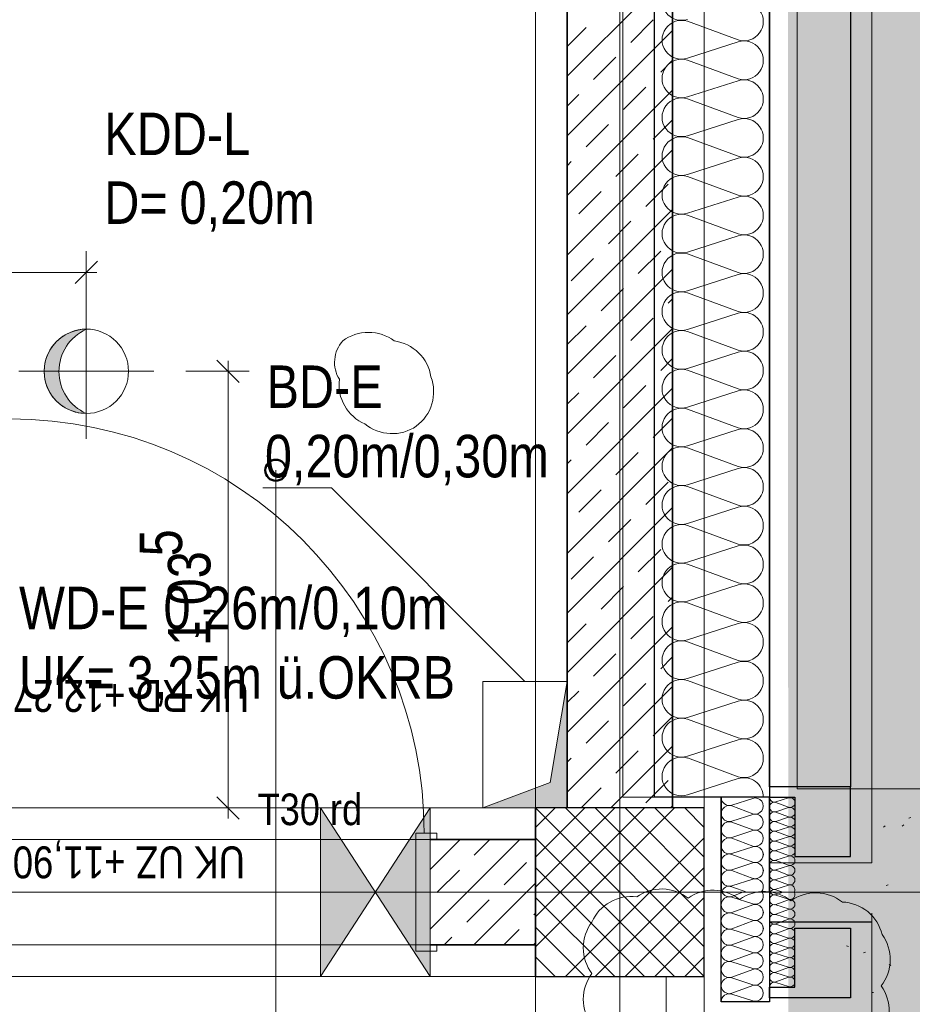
# Model space of a CAD drawing. Extents: x -420 to 300, y 62 to 1112.
# Tile 242 of 256: x -27 to 16, y 829 to 876. Entities that reach past the tile are written whole.
import ezdxf
from ezdxf.lldxf.tags import DXFTag

# ---------------------------------------------------------------- set-up
doc = ezdxf.new("R2010")
doc.units = 0
doc.layers.get('0').update_dxf_attribs({"lineweight": 13})
for name, color, linetype, lineweight, true_color in [('30 -33 Aussenwände- 3 Aussenstützen', 7, 'Continuous', 50, 0x0000dd), ('30 -33 Aussenwände- 7 Fassade_ Elemente', 7, 'Continuous', 9, 0x00aacc), ('30 -34 Innenwände- 1 tragend', 7, 'Continuous', 13, 0xdd0806), ('30 -34 Innenwände- 11 Durchbruch', 4, 'Continuous', 9, 0x00ffff), ('30 -34 Innenwände- 4 Türen_Fenster', 9, 'Continuous', 15, 0x808080), ('30 -35 Decken- 1 Konstruktion-Träger- Stahlbeton', 7, 'Continuous', 13, 0x33aa00), ('30 -35 Decken- 11 Bodendurchbruch', 7, 'Continuous', 15, 0x599559), ('30 -35 Decken- 11 Durchbruch', 5, 'Continuous', 15, 0x0000ff), ('60- 61 allgemeine Ausstattung- 4 Terrassen', 9, 'Continuous', 9, 0x808080), ('70 -75 Raumstempel-2 Verweislinie', 3, 'Continuous', 9, 0x00ff00), ('70 -76 Bemaßung- 2 Allgemein', 9, 'Continuous', 5, 0x808080), ('70 -77 Revision- 2 Wolken', 7, 'Continuous', 18, 0x944cff), ('iwb_Layout BA_Markierung', 7, 'Continuous', 9, 0xbadcdc)]:
    doc.layers.add(name, color=color, linetype=linetype, lineweight=lineweight, true_color=true_color)
doc.layers.add('70 -71 Achsen- 1 Gebäudeachsen', color=7, linetype='STRICHPUNKT2-A06CPUWML0', lineweight=18)
doc.layers.add('Keine-A06CPUWIL0', color=7, linetype='Continuous', lineweight=9)
doc.styles.get("Standard").update_dxf_attribs({"font": 'ARIALN.TTF'})
tags = doc.linetypes.add('fein_strichliert-A06CPUWLL0', pattern=[4, 1, -2, 1]).pattern_tags.tags
tags[8:9] = [DXFTag(74, 4), DXFTag(75, 0), DXFTag(340, '0'), DXFTag(46, 0.0), DXFTag(50, 0.0), DXFTag(44, 0.0), DXFTag(45, 0.0)]
tags[6:7] = [DXFTag(74, 4), DXFTag(75, 0), DXFTag(340, '0'), DXFTag(46, 0.0), DXFTag(50, 0.0), DXFTag(44, 0.0), DXFTag(45, 0.0)]
tags[4:5] = [DXFTag(74, 4), DXFTag(75, 0), DXFTag(340, '0'), DXFTag(46, 0.0), DXFTag(50, 0.0), DXFTag(44, 0.0), DXFTag(45, 0.0)]
tags = doc.linetypes.add('grob-A06CPUWHL0', pattern=[14, 3, -8, 3]).pattern_tags.tags
tags[8:9] = [DXFTag(74, 4), DXFTag(75, 0), DXFTag(340, '0'), DXFTag(46, 0.0), DXFTag(50, 0.0), DXFTag(44, 0.0), DXFTag(45, 0.0)]
tags[6:7] = [DXFTag(74, 4), DXFTag(75, 0), DXFTag(340, '0'), DXFTag(46, 0.0), DXFTag(50, 0.0), DXFTag(44, 0.0), DXFTag(45, 0.0)]
tags[4:5] = [DXFTag(74, 4), DXFTag(75, 0), DXFTag(340, '0'), DXFTag(46, 0.0), DXFTag(50, 0.0), DXFTag(44, 0.0), DXFTag(45, 0.0)]
tags = doc.linetypes.add('STRICHPUNKT2-A06CPUWML0', pattern=[12.7, 6.35, -3.175, 0, -3.175]).pattern_tags.tags
tags[10:11] = [DXFTag(74, 4), DXFTag(75, 0), DXFTag(340, '0'), DXFTag(46, 0.0), DXFTag(50, 0.0), DXFTag(44, 0.0), DXFTag(45, 0.0)]
tags[8:9] = [DXFTag(74, 4), DXFTag(75, 0), DXFTag(340, '0'), DXFTag(46, 0.0), DXFTag(50, 0.0), DXFTag(44, 0.0), DXFTag(45, 0.0)]
tags[6:7] = [DXFTag(74, 4), DXFTag(75, 0), DXFTag(340, '0'), DXFTag(46, 0.0), DXFTag(50, 0.0), DXFTag(44, 0.0), DXFTag(45, 0.0)]
tags[4:5] = [DXFTag(74, 4), DXFTag(75, 0), DXFTag(340, '0'), DXFTag(46, 0.0), DXFTag(50, 0.0), DXFTag(44, 0.0), DXFTag(45, 0.0)]

# ---------------------------------------------------------------- blocks, each defined once
blk = doc.blocks.new('Polygon-A06CPUWBL0', base_point=(9.64, 86.518))
at = {"color": 0, "linetype": 'ByBlock', "lineweight": -2, "ltscale": 0.13}
blk.add_solid([(9.807, 86.695), (9.64, 1083.814), (76.501, 86.518), (76.501, 1083.814)], dxfattribs=at)
blk = doc.blocks.new('Referenz-A06CPUWNL0', base_point=(-395.238, 76.953))
at = {"layer": '30 -35 Decken- 11 Durchbruch', "linetype": 'Continuous', "ltscale": 0.15}
blk.add_hatch(color=0, dxfattribs=at).paths.add_polyline_path([(-23.598, 861.153), (-23.785, 861.059), (-23.963, 860.948), (-24.129, 860.819), (-24.282, 860.676), (-24.42, 860.518), (-24.543, 860.348), (-24.649, 860.167), (-24.737, 859.976), (-24.806, 859.778), (-24.856, 859.575), (-24.886, 859.367), (-24.896, 859.158), (-24.886, 858.948), (-24.856, 858.74), (-24.806, 858.537), (-24.737, 858.339), (-24.649, 858.148), (-24.543, 857.967), (-24.42, 857.797), (-24.282, 857.639), (-24.129, 857.496), (-23.963, 857.368), (-23.785, 857.256), (-23.598, 857.162), (-23.8, 857.172), (-24, 857.202), (-24.196, 857.252), (-24.386, 857.322), (-24.568, 857.411), (-24.74, 857.518), (-24.9, 857.642), (-25.047, 857.781), (-25.179, 857.935), (-25.295, 858.101), (-25.393, 858.278), (-25.473, 858.464), (-25.534, 858.657), (-25.575, 858.855), (-25.595, 859.056), (-25.595, 859.259), (-25.575, 859.46), (-25.534, 859.658), (-25.473, 859.852), (-25.393, 860.038), (-25.295, 860.215), (-25.179, 860.381), (-25.047, 860.534), (-24.9, 860.673), (-24.74, 860.797), (-24.568, 860.904), (-24.386, 860.993), (-24.196, 861.063), (-24, 861.113), (-23.8, 861.144)])
at = {"layer": '30 -33 Aussenwände- 3 Aussenstützen', "color": 0, "lineweight": 9}
for p, q in [((-2.298, 838.453), (5.702, 830.453)), ((4.288, 838.453), (-2.298, 831.868)), ((2.874, 838.453), (-2.298, 833.282)), ((1.46, 838.453), (-2.298, 834.696)), ((0.045, 838.453), (-2.298, 836.11)), ((-1.369, 838.453), (-2.298, 837.524)), ((-0.884, 838.453), (5.702, 831.868)), ((0.531, 838.453), (5.702, 833.282)), ((1.945, 838.453), (5.702, 834.696)), ((3.359, 838.453), (5.702, 836.11)), ((4.773, 838.453), (5.702, 837.524)), ((-2.298, 837.039), (4.288, 830.453)), ((5.702, 837.039), (-0.884, 830.453)), ((-2.298, 835.625), (2.874, 830.453)), ((5.702, 835.625), (0.531, 830.453)), ((1.702, 835.453), (1.702, 833.453)), ((0.702, 834.453), (2.702, 834.453)), ((-2.298, 834.211), (1.46, 830.453)), ((5.702, 834.211), (1.945, 830.453)), ((-2.298, 832.797), (0.045, 830.453)), ((5.702, 832.797), (3.359, 830.453)), ((-2.298, 831.382), (-1.369, 830.453)), ((5.702, 831.382), (4.773, 830.453))]:
    blk.add_line(p, q, dxfattribs=at)
at = {"layer": '30 -33 Aussenwände- 3 Aussenstützen', "color": 0, "linetype": 'Continuous', "lineweight": 25, "ltscale": 0.25}
for p, q in [((5.702, 838.453), (-2.298, 838.453)), ((-2.298, 838.453), (-2.298, 830.453)), ((5.702, 830.453), (5.702, 838.453)), ((-2.298, 830.453), (5.702, 830.453))]:
    blk.add_line(p, q, dxfattribs=at)
at = {"layer": '30 -33 Aussenwände- 7 Fassade_ Elemente', "color": 0, "linetype": 'Continuous', "lineweight": 25, "ltscale": 0.25}
for p, q in [((8.802, 999.453), (8.802, 834.453)), ((3.342, 838.953), (3.342, 994.953)), ((8.802, 839.453), (8.802, 994.453)), ((12.642, 994.453), (12.642, 839.453)), ((12.642, 839.453), (8.802, 839.453)), ((12.642, 839.453), (8.802, 839.453)), ((8.802, 839.453), (8.802, 838.953)), ((12.642, 836.153), (12.642, 839.453)), ((6.502, 838.953), (3.342, 838.953)), ((6.502, 834.453), (6.502, 838.953)), ((8.802, 838.953), (6.502, 838.953)), ((6.502, 838.953), (6.502, 834.453)), ((8.802, 834.453), (8.802, 838.953)), ((8.802, 838.953), (10.002, 838.953)), ((10.002, 838.953), (10.002, 836.153)), ((10.002, 836.153), (12.642, 836.153)), ((6.502, 829.253), (6.502, 834.453)), ((8.802, 834.453), (8.802, 829.253)), ((8.802, 833.053), (13.642, 833.053)), ((10.002, 829.953), (10.002, 832.753)), ((10.002, 832.753), (12.642, 832.753)), ((12.642, 832.753), (12.642, 829.453)), ((8.802, 829.953), (10.002, 829.953)), ((8.802, 829.453), (8.802, 829.953)), ((8.802, 829.253), (6.502, 829.253)), ((12.642, 829.453), (8.802, 829.453))]:
    blk.add_line(p, q, dxfattribs=at)
at = {"layer": '30 -33 Aussenwände- 7 Fassade_ Elemente', "color": 0, "linetype": 'Continuous', "ltscale": 0.13}
for p, q in [((13.642, 835.853), (13.642, 998.053)), ((1.842, 994.953), (1.842, 838.953)), ((4.902, 875.75), (7.302, 874.863)), ((7.302, 874.773), (4.902, 874.001)), ((4.902, 873.911), (7.302, 873.024)), ((7.302, 872.934), (4.902, 872.163)), ((4.902, 872.073), (7.302, 871.185)), ((7.302, 871.095), (4.902, 870.324)), ((4.902, 870.234), (7.302, 869.347)), ((7.302, 869.257), (4.902, 868.486)), ((4.902, 868.396), (7.302, 867.508)), ((7.302, 867.418), (4.902, 866.647)), ((4.902, 866.557), (7.302, 865.67)), ((7.302, 865.58), (4.902, 864.809)), ((4.902, 864.719), (7.302, 863.831)), ((7.302, 863.741), (4.902, 862.97)), ((4.902, 862.88), (7.302, 861.993)), ((7.302, 861.903), (4.902, 861.131)), ((4.902, 861.041), (7.302, 860.154)), ((7.302, 860.064), (4.902, 859.293)), ((4.902, 859.203), (7.302, 858.316)), ((7.302, 858.226), (4.902, 857.454)), ((4.902, 857.364), (7.302, 856.477)), ((7.302, 856.387), (4.902, 855.616)), ((4.902, 855.526), (7.302, 854.639)), ((7.302, 854.549), (4.902, 853.777)), ((4.902, 853.687), (7.302, 852.8)), ((7.302, 852.71), (4.902, 851.939)), ((4.902, 851.849), (7.302, 850.962)), ((7.302, 850.872), (4.902, 850.1)), ((4.902, 850.01), (7.302, 849.123)), ((7.302, 849.033), (4.902, 848.262)), ((4.902, 848.172), (7.302, 847.285)), ((7.302, 847.195), (4.902, 846.423)), ((4.902, 846.333), (7.302, 845.446)), ((7.302, 845.356), (4.902, 844.585)), ((4.902, 844.495), (7.302, 843.608)), ((7.302, 843.518), (4.902, 842.746)), ((4.902, 842.656), (7.302, 841.769)), ((4.902, 842.656), (7.302, 841.769)), ((7.302, 841.679), (4.902, 840.908)), ((7.302, 841.679), (4.902, 840.908)), ((4.902, 840.818), (7.302, 839.93)), ((7.302, 839.84), (4.902, 839.069)), ((1.842, 838.953), (8.802, 838.953)), ((7.002, 838.584), (8.002, 838.905)), ((8.002, 838.177), (7.002, 838.546)), ((8.802, 838.953), (8.802, 835.853)), ((9.102, 838.732), (9.703, 838.924)), ((9.702, 838.487), (9.102, 838.709)), ((7.002, 837.818), (8.002, 838.139)), ((7.002, 837.818), (8.002, 838.139)), ((9.102, 838.272), (9.702, 838.464)), ((9.102, 838.272), (9.702, 838.464)), ((9.702, 838.027), (9.102, 838.249)), ((9.702, 838.027), (9.102, 838.249)), ((8.002, 837.411), (7.002, 837.78)), ((8.002, 837.411), (7.002, 837.78)), ((9.102, 837.812), (9.702, 838.005)), ((9.702, 837.568), (9.102, 837.79)), ((7.002, 837.052), (8.002, 837.373)), ((9.101, 837.353), (9.702, 837.545)), ((9.701, 837.108), (9.101, 837.33)), ((8.002, 836.645), (7.002, 837.014)), ((9.101, 836.893), (9.701, 837.085)), ((9.701, 836.648), (9.101, 836.871)), ((7.002, 836.286), (8.002, 836.607)), ((7.002, 836.286), (8.002, 836.607)), ((8.002, 835.878), (7.002, 836.248)), ((8.002, 835.878), (7.002, 836.248)), ((9.1, 835.974), (9.7, 836.166)), ((9.101, 836.433), (9.701, 836.626)), ((9.7, 836.189), (9.101, 836.411)), ((7.002, 835.52), (8.002, 835.841)), ((7.002, 835.52), (8.002, 835.841)), ((8.802, 835.853), (13.642, 835.853)), ((9.7, 835.729), (9.1, 835.951)), ((9.1, 835.514), (9.7, 835.707)), ((9.1, 835.514), (9.7, 835.707)), ((1.702, 833.453), (1.702, 835.453)), ((1.702, 833.453), (1.702, 835.453)), ((8.002, 835.112), (7.002, 835.482)), ((9.7, 835.269), (9.1, 835.492)), ((9.7, 835.269), (9.1, 835.492)), ((9.1, 835.055), (9.7, 835.247)), ((9.1, 835.055), (9.7, 835.247)), ((7.002, 834.754), (8.002, 835.075)), ((9.099, 834.595), (9.699, 834.787)), ((9.699, 834.81), (9.1, 835.032)), ((2.702, 834.453), (0.702, 834.453)), ((2.702, 834.453), (0.702, 834.453)), ((7.002, 834.716), (7.713, 834.453)), ((7.002, 834.257), (7.534, 834.453)), ((9.099, 834.572), (9.421, 834.453)), ((9.099, 834.334), (9.421, 834.454)), ((9.099, 834.312), (9.699, 834.12)), ((7.002, 834.219), (8.002, 833.898)), ((8.002, 833.86), (7.002, 833.491)), ((9.699, 834.097), (9.1, 833.875)), ((9.1, 833.852), (9.7, 833.66)), ((7.002, 833.453), (8.002, 833.132)), ((9.7, 833.637), (9.1, 833.415)), ((9.1, 833.393), (9.7, 833.2)), ((8.002, 833.094), (7.002, 832.725)), ((9.7, 833.178), (9.1, 832.956)), ((9.1, 832.933), (9.7, 832.741)), ((7.002, 832.687), (8.002, 832.366)), ((9.7, 832.718), (9.101, 832.496)), ((9.101, 832.473), (9.701, 832.281)), ((8.002, 832.328), (7.002, 831.959)), ((9.701, 832.259), (9.101, 832.036)), ((9.101, 832.014), (9.701, 831.821)), ((7.002, 831.921), (8.002, 831.6)), ((8.002, 831.562), (7.002, 831.193)), ((9.701, 831.799), (9.101, 831.577)), ((9.101, 831.554), (9.702, 831.362)), ((7.002, 831.155), (8.002, 830.834)), ((9.702, 831.339), (9.102, 831.117)), ((9.102, 831.095), (9.702, 830.902)), ((8.002, 830.796), (7.002, 830.427)), ((9.702, 830.88), (9.102, 830.657)), ((9.102, 830.635), (9.702, 830.443)), ((7.002, 830.389), (8.002, 830.068)), ((9.702, 830.42), (9.102, 830.198)), ((9.102, 830.175), (9.703, 829.983)), ((8.002, 830.03), (7.002, 829.661)), ((7.002, 829.623), (8.002, 829.302))]:
    blk.add_line(p, q, dxfattribs=at)
at = {"layer": '30 -33 Aussenwände- 7 Fassade_ Elemente', "color": 0, "linetype": 'grob-A06CPUWHL0', "ltscale": 0.13}
blk.add_line((13.642, 775.453), (13.642, 833.453), dxfattribs=at)
at = {"layer": '30 -33 Aussenwände- 7 Fassade_ Elemente', "color": 0, "linetype": 'Continuous', "lineweight": 18, "ltscale": 0.18}
for p, q in [((3.902, 830.453), (3.902, 828.053)), ((5.702, 830.453), (3.902, 830.453)), ((5.702, 828.053), (5.702, 830.453))]:
    blk.add_line(p, q, dxfattribs=at)
at = {"layer": '30 -33 Aussenwände- 7 Fassade_ Elemente', "color": 0, "linetype": 'Continuous', "ltscale": 0.13}
for centre, major_axis, end_param in [((4.62, 876.714), (0.282, 0.874), 3.765224), ((7.584, 875.737), (-0.282, -0.874), 3.764652), ((4.62, 874.875), (0.282, 0.874), 3.765224), ((7.584, 873.898), (-0.282, -0.874), 3.764652), ((4.62, 873.037), (0.282, 0.874), 3.765224), ((7.584, 872.06), (-0.282, -0.874), 3.764652), ((4.62, 871.198), (0.282, 0.874), 3.765224), ((7.584, 870.221), (-0.282, -0.874), 3.764652), ((4.62, 869.36), (0.282, 0.874), 3.765224), ((7.584, 868.383), (-0.282, -0.874), 3.764652), ((4.62, 867.521), (0.282, 0.874), 3.765224), ((7.584, 866.544), (-0.282, -0.874), 3.764652), ((4.62, 865.683), (0.282, 0.874), 3.765224), ((7.584, 864.706), (-0.282, -0.874), 3.764652), ((4.62, 863.844), (0.282, 0.874), 3.765224), ((7.584, 862.867), (-0.282, -0.874), 3.764652), ((4.62, 862.006), (0.282, 0.874), 3.765224), ((7.584, 861.029), (-0.282, -0.874), 3.764652), ((4.62, 860.167), (0.282, 0.874), 3.765224), ((7.584, 859.19), (-0.282, -0.874), 3.764652), ((4.62, 858.329), (0.282, 0.874), 3.765224), ((7.584, 857.351), (-0.282, -0.874), 3.764652), ((4.62, 856.49), (0.282, 0.874), 3.765224), ((7.584, 855.513), (-0.282, -0.874), 3.764652), ((4.62, 854.652), (0.282, 0.874), 3.765224), ((7.584, 853.674), (-0.282, -0.874), 3.764652), ((4.62, 852.813), (0.282, 0.874), 3.765224), ((7.584, 851.836), (-0.282, -0.874), 3.764652), ((4.62, 850.975), (0.282, 0.874), 3.765224), ((7.584, 849.997), (-0.282, -0.874), 3.764652), ((4.62, 849.136), (0.282, 0.874), 3.765224), ((7.584, 848.159), (-0.282, -0.874), 3.764652), ((4.62, 847.298), (0.282, 0.874), 3.765224), ((7.584, 846.32), (-0.282, -0.874), 3.764652), ((4.62, 845.459), (0.282, 0.874), 3.765224), ((7.584, 844.482), (-0.282, -0.874), 3.764652), ((4.62, 843.62), (0.282, 0.874), 3.765224), ((7.584, 842.643), (-0.282, -0.874), 3.764652), ((7.584, 842.643), (-0.282, -0.874), 3.764652), ((4.62, 841.782), (0.282, 0.874), 3.765224), ((4.62, 841.782), (0.282, 0.874), 3.765224), ((7.584, 840.805), (-0.282, -0.874), 3.764652), ((7.584, 840.805), (-0.282, -0.874), 3.764652), ((4.62, 839.943), (0.282, 0.874), 3.765224), ((7.584, 838.966), (0.918, -0.013), 1.896254), ((6.885, 838.182), (0.117, 0.364), 3.764652), ((6.885, 838.182), (0.117, 0.364), 3.764652), ((6.885, 838.948), (-0.383, 0.005), 1.896254), ((8.12, 838.541), (-0.117, -0.364), 3.765224), ((9.032, 838.491), (0.071, 0.219), 3.764652), ((9.032, 838.491), (0.071, 0.219), 3.764652), ((9.032, 838.95), (-0.23, 0.003), 1.896254), ((9.773, 838.705), (-0.071, -0.219), 3.765224), ((8.12, 837.775), (-0.117, -0.364), 3.765224), ((8.12, 837.775), (-0.117, -0.364), 3.765224), ((9.031, 838.031), (0.071, 0.219), 3.764652), ((9.031, 838.031), (0.071, 0.219), 3.764652), ((9.772, 838.246), (-0.071, -0.219), 3.765224), ((9.772, 838.246), (-0.071, -0.219), 3.765224), ((9.772, 837.786), (-0.071, -0.219), 3.765224), ((6.885, 837.416), (0.117, 0.364), 3.764652), ((6.885, 837.416), (0.117, 0.364), 3.764652), ((9.031, 837.571), (0.071, 0.219), 3.764652), ((9.772, 837.326), (-0.071, -0.219), 3.765224), ((8.12, 837.009), (-0.117, -0.364), 3.765224), ((9.031, 837.112), (0.071, 0.219), 3.764652), ((9.771, 836.867), (-0.071, -0.219), 3.765224), ((6.885, 836.65), (0.117, 0.364), 3.764652), ((6.885, 836.65), (-0.31, 0.225), 1.254884), ((6.885, 836.65), (0.117, 0.364), 1.254884), ((8.12, 836.243), (-0.117, -0.364), 3.765224), ((8.12, 836.243), (0.31, 0.225), 1.255075), ((9.03, 836.652), (0.071, 0.219), 3.764652), ((9.771, 836.407), (-0.071, -0.219), 3.765224), ((6.885, 835.884), (0.117, 0.364), 3.764652), ((6.885, 836.65), (-0.31, -0.225), 1.254884), ((6.885, 835.884), (0.117, 0.364), 1.254884), ((8.12, 836.243), (0.31, -0.225), 1.255075), ((9.03, 836.192), (0.071, 0.219), 3.764652), ((9.771, 835.948), (-0.071, -0.219), 3.765224), ((6.885, 835.884), (-0.31, 0.225), 1.254884), ((8.12, 836.243), (-0.117, -0.364), 1.255075), ((8.12, 835.477), (-0.117, -0.364), 3.765224), ((8.12, 835.477), (0.31, 0.225), 1.255075), ((8.12, 835.477), (0.31, -0.225), 1.255075), ((9.03, 835.733), (0.071, 0.219), 3.764652), ((9.03, 835.733), (-0.186, 0.135), 1.254884), ((9.03, 835.733), (0.071, 0.219), 1.254884), ((9.77, 835.488), (-0.071, -0.219), 3.765224), ((9.77, 835.488), (0.186, 0.135), 1.255075), ((6.885, 835.118), (-0.31, 0.225), 1.254884), ((6.885, 835.884), (-0.31, -0.225), 1.254884), ((6.885, 835.118), (0.117, 0.364), 1.254884), ((8.12, 835.477), (-0.117, -0.364), 1.255075), ((9.029, 835.273), (0.071, 0.219), 3.764652), ((9.029, 835.273), (-0.186, 0.135), 1.254884), ((9.03, 835.733), (-0.186, -0.135), 1.254884), ((9.029, 835.273), (0.071, 0.219), 1.254884), ((9.77, 835.028), (-0.071, -0.219), 3.765224), ((9.77, 835.488), (-0.071, -0.219), 1.255075), ((9.77, 835.028), (0.186, 0.135), 1.255075), ((9.77, 835.488), (0.186, -0.135), 1.255075), ((6.885, 835.118), (-0.31, -0.225), 1.254884), ((8.12, 834.711), (0.283, -0.257), 2.619647), ((9.029, 834.814), (-0.186, 0.135), 1.254884), ((9.029, 835.273), (-0.186, -0.135), 1.254884), ((9.029, 834.814), (0.071, 0.219), 1.254884), ((9.77, 835.028), (-0.071, -0.219), 1.255075), ((9.77, 834.569), (0.198, -0.116), 2.411197), ((9.77, 835.028), (0.186, -0.135), 1.255075), ((6.885, 834.352), (0.117, 0.364), 1.613483), ((6.885, 834.621), (-0.344, -0.168), 1.428714), ((8.12, 834.262), (-0.117, -0.364), 2.405647), ((9.029, 834.354), (0.071, 0.219), 1.434048), ((9.029, 834.553), (-0.207, -0.1), 1.434048), ((9.029, 834.814), (-0.186, -0.135), 1.254884), ((9.029, 834.093), (0.07, 0.219), 1.254884), ((9.77, 834.338), (-0.07, -0.219), 2.411197), ((6.885, 833.855), (-0.31, 0.225), 1.254884), ((6.885, 833.855), (0.117, 0.364), 1.254884), ((8.12, 833.496), (-0.117, -0.364), 3.765224), ((8.12, 833.496), (0.31, 0.225), 1.255075), ((9.029, 834.093), (-0.186, 0.135), 1.254884), ((9.029, 833.634), (0.07, 0.219), 3.764652), ((9.029, 834.093), (-0.186, -0.135), 1.254884), ((9.029, 833.634), (0.07, 0.219), 1.254884), ((9.77, 833.879), (-0.07, -0.219), 3.765224), ((9.77, 833.879), (0.186, 0.135), 1.255075), ((9.77, 833.879), (0.186, -0.135), 1.255075), ((6.885, 833.089), (0.117, 0.364), 3.764652), ((6.885, 833.855), (-0.31, -0.225), 1.254884), ((6.885, 833.089), (0.117, 0.364), 1.254884), ((8.12, 833.496), (0.31, -0.225), 1.255075), ((9.029, 833.634), (-0.186, 0.135), 1.254884), ((9.03, 833.174), (0.07, 0.219), 3.764652), ((9.029, 833.634), (-0.186, -0.135), 1.254884), ((9.03, 833.174), (0.07, 0.219), 1.254884), ((9.77, 833.879), (-0.07, -0.219), 1.255075), ((9.77, 833.419), (-0.07, -0.219), 3.765224), ((9.77, 833.419), (0.186, 0.135), 1.255075), ((9.77, 833.419), (0.186, -0.135), 1.255075), ((6.885, 833.089), (-0.31, 0.225), 1.254884), ((8.12, 833.496), (-0.117, -0.364), 1.255075), ((8.12, 832.73), (-0.117, -0.364), 3.765224), ((8.12, 832.73), (0.31, 0.225), 1.255075), ((8.12, 832.73), (0.31, -0.225), 1.255075), ((9.03, 833.174), (-0.186, 0.135), 1.254884), ((9.03, 832.714), (0.07, 0.219), 3.764652), ((9.03, 833.174), (-0.186, -0.135), 1.254884), ((9.77, 833.419), (-0.07, -0.219), 1.255075), ((9.771, 832.959), (-0.07, -0.219), 3.765224), ((6.885, 832.323), (0.117, 0.364), 3.764652), ((6.885, 832.323), (-0.31, 0.225), 1.254884), ((6.885, 833.089), (-0.31, -0.225), 1.254884), ((6.885, 832.323), (0.117, 0.364), 1.254884), ((8.12, 832.73), (-0.117, -0.364), 1.255075), ((9.03, 832.255), (0.07, 0.219), 3.764652), ((9.771, 832.5), (-0.07, -0.219), 3.765224), ((6.885, 831.557), (0.117, 0.364), 3.764652), ((6.885, 832.323), (-0.31, -0.225), 1.254884), ((8.12, 831.964), (-0.117, -0.364), 3.765224), ((9.031, 831.795), (0.07, 0.219), 3.764652), ((9.771, 832.04), (-0.07, -0.219), 3.765224), ((8.12, 831.198), (-0.117, -0.364), 3.765224), ((9.031, 831.336), (0.07, 0.219), 3.764652), ((9.772, 831.58), (-0.07, -0.219), 3.765224), ((6.885, 830.791), (0.117, 0.364), 3.764652), ((9.031, 830.876), (0.07, 0.219), 3.764652), ((9.772, 831.121), (-0.07, -0.219), 3.765224), ((8.12, 830.432), (-0.117, -0.364), 3.765224), ((9.032, 830.416), (0.07, 0.219), 3.764652), ((9.772, 830.661), (-0.07, -0.219), 3.765224), ((6.885, 830.025), (0.117, 0.364), 3.764652), ((9.032, 829.957), (0.07, 0.219), 1.896254), ((9.773, 830.202), (-0.07, -0.219), 3.765224), ((6.885, 829.259), (0.117, 0.364), 1.896254), ((8.12, 829.666), (-0.117, -0.364), 3.765224)]:
    blk.add_ellipse(centre, major_axis=major_axis, ratio=1, start_param=0, end_param=end_param, dxfattribs=at)
at = {"layer": '30 -34 Innenwände- 1 tragend', "color": 0, "lineweight": 35}
for p, q in [((-0.798, 995.453), (-0.798, 838.453)), ((4.202, 995.453), (4.202, 838.453)), ((-7.298, 836.953), (-2.298, 836.953)), ((-7.298, 831.953), (-2.298, 831.953))]:
    blk.add_line(p, q, dxfattribs=at)
at = {"layer": '30 -34 Innenwände- 1 tragend', "color": 0, "linetype": 'Continuous', "lineweight": -2, "ltscale": 0.13}
for p, q in [((-0.798, 995.453), (-0.798, 838.453)), ((4.202, 995.453), (4.202, 838.453)), ((-7.298, 836.953), (-2.298, 836.953)), ((-7.298, 836.953), (-6.978, 836.953)), ((-2.298, 831.953), (-2.298, 836.953)), ((-7.298, 831.953), (-2.298, 831.953)), ((-7.298, 831.953), (-6.978, 831.953))]:
    blk.add_line(p, q, dxfattribs=at)
at = {"layer": '30 -34 Innenwände- 1 tragend', "color": 0, "lineweight": 9}
for p, q in [((-0.798, 873.146), (4.202, 878.146)), ((-0.798, 873.146), (4.202, 878.146)), ((-0.798, 874.56), (0.1, 875.458)), ((-0.798, 874.56), (0.1, 875.458)), ((2.221, 874.751), (3.282, 875.812)), ((2.221, 874.751), (3.282, 875.812)), ((-0.798, 870.318), (4.202, 875.318)), ((-0.798, 870.318), (4.202, 875.318)), ((0.454, 872.983), (1.514, 874.044)), ((0.454, 872.983), (1.514, 874.044)), ((3.636, 873.337), (4.202, 873.903)), ((3.636, 873.337), (4.202, 873.903)), ((1.868, 871.569), (2.929, 872.63)), ((1.868, 871.569), (2.929, 872.63)), ((-0.798, 867.489), (4.202, 872.489)), ((-0.798, 867.489), (4.202, 872.489)), ((-0.798, 871.732), (-0.253, 872.276)), ((-0.798, 871.732), (-0.253, 872.276)), ((0.1, 869.801), (1.161, 870.862)), ((0.1, 869.801), (1.161, 870.862)), ((3.282, 870.155), (4.202, 871.075)), ((3.282, 870.155), (4.202, 871.075)), ((-0.798, 864.661), (4.202, 869.661)), ((-0.798, 864.661), (4.202, 869.661)), ((1.514, 868.387), (2.575, 869.448)), ((1.514, 868.387), (2.575, 869.448)), ((-0.798, 868.903), (-0.607, 869.094)), ((-0.798, 868.903), (-0.607, 869.094)), ((2.929, 866.973), (3.989, 868.034)), ((2.929, 866.973), (3.989, 868.034)), ((-0.253, 866.619), (0.807, 867.68)), ((-0.253, 866.619), (0.807, 867.68)), ((-0.798, 861.832), (4.202, 866.832)), ((-0.798, 861.832), (4.202, 866.832)), ((1.161, 865.205), (2.221, 866.266)), ((1.161, 865.205), (2.221, 866.266)), ((2.575, 863.791), (3.636, 864.852)), ((2.575, 863.791), (3.636, 864.852)), ((-0.607, 863.437), (0.454, 864.498)), ((-0.607, 863.437), (0.454, 864.498)), ((-0.798, 859.004), (4.202, 864.004)), ((-0.798, 859.004), (4.202, 864.004)), ((0.807, 862.023), (1.868, 863.084)), ((0.807, 862.023), (1.868, 863.084)), ((3.989, 862.377), (4.202, 862.59)), ((3.989, 862.377), (4.202, 862.59)), ((2.221, 860.609), (3.282, 861.67)), ((2.221, 860.609), (3.282, 861.67)), ((-0.798, 860.418), (0.1, 861.316)), ((-0.798, 860.418), (0.1, 861.316)), ((-0.798, 856.176), (4.202, 861.176)), ((-0.798, 856.176), (4.202, 861.176)), ((0.454, 858.841), (1.514, 859.902)), ((0.454, 858.841), (1.514, 859.902)), ((3.636, 859.195), (4.202, 859.761)), ((3.636, 859.195), (4.202, 859.761)), ((-0.798, 853.347), (4.202, 858.347)), ((-0.798, 853.347), (4.202, 858.347)), ((-0.798, 857.59), (-0.253, 858.134)), ((-0.798, 857.59), (-0.253, 858.134)), ((1.868, 857.427), (2.929, 858.488)), ((1.868, 857.427), (2.929, 858.488)), ((0.1, 855.659), (1.161, 856.72)), ((0.1, 855.659), (1.161, 856.72)), ((3.282, 856.013), (4.202, 856.933)), ((3.282, 856.013), (4.202, 856.933)), ((-0.798, 850.519), (4.202, 855.519)), ((-0.798, 850.519), (4.202, 855.519)), ((1.514, 854.245), (2.575, 855.306)), ((1.514, 854.245), (2.575, 855.306)), ((-0.798, 854.761), (-0.607, 854.952)), ((-0.798, 854.761), (-0.607, 854.952)), ((-0.253, 852.477), (0.807, 853.538)), ((-0.253, 852.477), (0.807, 853.538)), ((2.929, 852.831), (3.989, 853.891)), ((2.929, 852.831), (3.989, 853.891)), ((-0.798, 847.69), (4.202, 852.69)), ((-0.798, 847.69), (4.202, 852.69)), ((1.161, 851.063), (2.221, 852.124)), ((1.161, 851.063), (2.221, 852.124)), ((2.575, 849.649), (3.636, 850.709)), ((2.575, 849.649), (3.636, 850.709)), ((-0.607, 849.295), (0.454, 850.356)), ((-0.607, 849.295), (0.454, 850.356)), ((-0.798, 844.862), (4.202, 849.862)), ((-0.798, 844.862), (4.202, 849.862)), ((0.807, 847.881), (1.868, 848.942)), ((0.807, 847.881), (1.868, 848.942)), ((3.989, 848.235), (4.202, 848.448)), ((3.989, 848.235), (4.202, 848.448)), ((2.221, 846.467), (3.282, 847.527)), ((2.221, 846.467), (3.282, 847.527)), ((-0.798, 846.276), (0.1, 847.174)), ((-0.798, 846.276), (0.1, 847.174)), ((-0.798, 842.033), (4.202, 847.033)), ((-0.798, 842.033), (4.202, 847.033)), ((0.454, 844.699), (1.514, 845.76)), ((0.454, 844.699), (1.514, 845.76)), ((3.636, 845.053), (4.202, 845.619)), ((3.636, 845.053), (4.202, 845.619)), ((-0.798, 839.205), (4.202, 844.205)), ((-0.798, 839.205), (4.202, 844.205)), ((1.868, 843.285), (2.929, 844.345)), ((1.868, 843.285), (2.929, 844.345)), ((-0.798, 843.448), (-0.253, 843.992)), ((-0.798, 843.448), (-0.253, 843.992)), ((3.282, 841.871), (4.202, 842.791)), ((3.282, 841.871), (4.202, 842.791)), ((0.1, 841.517), (1.161, 842.578)), ((0.1, 841.517), (1.161, 842.578)), ((1.279, 838.453), (4.202, 841.377)), ((1.279, 838.453), (4.202, 841.377)), ((1.514, 840.103), (2.575, 841.163)), ((1.514, 840.103), (2.575, 841.163)), ((-0.798, 840.619), (-0.607, 840.81)), ((-0.798, 840.619), (-0.607, 840.81)), ((2.929, 838.689), (3.989, 839.749)), ((2.929, 838.689), (3.989, 839.749)), ((-0.135, 838.453), (0.807, 839.396)), ((-0.135, 838.453), (0.807, 839.396)), ((4.108, 838.453), (4.202, 838.548)), ((4.108, 838.453), (4.202, 838.548)), ((-7.298, 835.533), (-5.878, 836.953)), ((-7.298, 832.705), (-3.049, 836.953)), ((-7.298, 835.533), (-5.878, 836.953)), ((-7.298, 832.705), (-3.049, 836.953)), ((-5.203, 836.214), (-4.463, 836.953)), ((-5.203, 836.214), (-4.463, 836.953)), ((-3.789, 834.8), (-2.728, 835.86)), ((-3.789, 834.8), (-2.728, 835.86)), ((-6.971, 834.446), (-5.91, 835.507)), ((-6.971, 834.446), (-5.91, 835.507)), ((-5.221, 831.953), (-2.298, 834.877)), ((-5.221, 831.953), (-2.298, 834.877)), ((-5.557, 833.032), (-4.496, 834.092)), ((-5.557, 833.032), (-4.496, 834.092)), ((-2.375, 833.385), (-2.298, 833.462)), ((-2.375, 833.385), (-2.298, 833.462)), ((-3.807, 831.953), (-3.082, 832.678)), ((-3.807, 831.953), (-3.082, 832.678)), ((-6.635, 831.953), (-6.264, 832.325)), ((-6.635, 831.953), (-6.264, 832.325)), ((-2.392, 831.953), (-2.298, 832.048)), ((-2.392, 831.953), (-2.298, 832.048))]:
    blk.add_line(p, q, dxfattribs=at)
at = {"layer": '30 -34 Innenwände- 11 Durchbruch', "color": 0, "linetype": 'Continuous', "ltscale": 0.13}
for p, q in [((-12.498, 838.453), (-7.298, 838.453)), ((-7.298, 838.453), (-12.498, 830.453)), ((-7.298, 830.453), (-12.498, 838.453)), ((-12.498, 830.453), (-12.498, 838.453)), ((-12.498, 838.453), (-7.298, 830.453)), ((-7.298, 838.453), (-12.498, 830.453)), ((-7.298, 830.453), (-7.298, 838.453)), ((-12.498, 830.453), (-7.298, 830.453))]:
    blk.add_line(p, q, dxfattribs=at)
at = {"layer": '30 -34 Innenwände- 11 Durchbruch', "color": 0, "lineweight": 0}
for points in [[(-12.498, 830.453), (-12.498, 838.453), (-9.898, 834.453)], [(-7.298, 830.453), (-9.898, 834.453), (-7.298, 838.453)]]:
    blk.add_solid(points, dxfattribs=at)
at = {"layer": '30 -34 Innenwände- 4 Türen_Fenster', "color": 0, "linetype": 'Continuous', "ltscale": 0.15}
for p, q in [((-7.978, 831.653), (-7.978, 837.253)), ((-7.978, 837.253), (-7.578, 837.253)), ((-7.578, 837.253), (-6.978, 837.253)), ((-6.978, 837.253), (-6.978, 836.953)), ((-6.978, 836.953), (-7.298, 836.953)), ((-7.298, 836.953), (-7.298, 831.953)), ((-6.978, 831.653), (-7.978, 831.653)), ((-7.298, 831.953), (-6.978, 831.953)), ((-6.978, 831.953), (-6.978, 831.653))]:
    blk.add_line(p, q, dxfattribs=at)
at = {"layer": '30 -34 Innenwände- 4 Türen_Fenster', "color": 0, "linetype": 'grob-A06CPUWHL0', "ltscale": 0.15}
for p, q in [((-27.498, 836.953), (-7.298, 836.953)), ((-27.498, 831.953), (-7.298, 831.953))]:
    blk.add_line(p, q, dxfattribs=at)
at = {"layer": '30 -34 Innenwände- 4 Türen_Fenster', "color": 0, "linetype": 'fein_strichliert-A06CPUWLL0', "ltscale": 0.15}
blk.add_ellipse((-27.218, 837.253), major_axis=(19.64, 0), ratio=1, start_param=0, end_param=1.570796, dxfattribs=at)
at = {"layer": '30 -35 Decken- 1 Konstruktion-Träger- Stahlbeton', "color": 0, "linetype": 'grob-A06CPUWHL0', "lineweight": -2, "ltscale": 0.13}
for p, q in [((-2.298, 995.453), (-2.298, 778.453)), ((5.702, 995.453), (5.702, 778.453)), ((-298.298, 838.453), (-2.298, 838.453)), ((-298.298, 830.453), (-2.298, 830.453))]:
    blk.add_line(p, q, dxfattribs=at)
at = {"layer": '30 -35 Decken- 1 Konstruktion-Träger- Stahlbeton', "color": 0, "lineweight": 35}
blk.add_line((-2.298, 838.453), (-2.298, 830.453), dxfattribs=at)
at = {"layer": '30 -35 Decken- 11 Bodendurchbruch', "color": 0, "linetype": 'Continuous', "ltscale": 0.15}
for p, q in [((-11.978, 853.634), (-15.223, 853.634)), ((-2.798, 844.453), (-11.978, 853.634)), ((-4.798, 838.453), (-4.798, 844.453)), ((-4.798, 844.453), (-0.798, 844.453)), ((-0.798, 844.453), (-1.598, 839.653)), ((-0.798, 838.453), (-0.798, 844.453)), ((-1.598, 839.653), (-4.798, 838.453)), ((-4.798, 838.453), (-0.798, 838.453))]:
    blk.add_line(p, q, dxfattribs=at)
blk.add_solid([(-0.798, 844.453), (-0.798, 838.453), (-1.598, 839.653), (-4.798, 838.453)], dxfattribs=at)
at = {"layer": '30 -35 Decken- 11 Durchbruch', "color": 0, "linetype": 'grob-A06CPUWHL0', "lineweight": 9, "ltscale": 0.13}
for p, q in [((-23.598, 862.353), (-23.598, 855.953)), ((-26.798, 859.153), (-20.398, 859.153))]:
    blk.add_line(p, q, dxfattribs=at)
at = {"layer": '30 -35 Decken- 11 Durchbruch', "color": 0, "linetype": 'Continuous', "ltscale": 0.15}
for p, q in [((-24.709, 860.816), (-24.541, 860.917)), ((-24.541, 860.917), (-24.363, 861.001)), ((-24.363, 861.001), (-24.178, 861.067)), ((-24.178, 861.067), (-23.988, 861.115)), ((-23.988, 861.115), (-23.794, 861.144)), ((-23.794, 861.144), (-23.598, 861.153)), ((-23.598, 861.153), (-23.402, 861.144)), ((-23.402, 861.144), (-23.208, 861.115)), ((-23.208, 861.115), (-23.017, 861.067)), ((-23.017, 861.067), (-22.832, 861.001)), ((-22.832, 861.001), (-22.655, 860.917)), ((-22.655, 860.917), (-22.487, 860.816)), ((-25.144, 860.422), (-25.012, 860.568)), ((-25.012, 860.568), (-24.867, 860.699)), ((-24.867, 860.699), (-24.709, 860.816)), ((-22.487, 860.816), (-22.329, 860.699)), ((-22.329, 860.699), (-22.184, 860.568)), ((-22.184, 860.568), (-22.052, 860.422)), ((-25.445, 859.919), (-25.362, 860.096)), ((-25.362, 860.096), (-25.261, 860.265)), ((-25.261, 860.265), (-25.144, 860.422)), ((-22.052, 860.422), (-21.935, 860.265)), ((-21.935, 860.265), (-21.834, 860.096)), ((-21.834, 860.096), (-21.75, 859.919)), ((-25.588, 859.349), (-25.559, 859.544)), ((-25.559, 859.544), (-25.512, 859.734)), ((-25.512, 859.734), (-25.445, 859.919)), ((-21.75, 859.919), (-21.684, 859.734)), ((-21.684, 859.734), (-21.636, 859.544)), ((-21.636, 859.544), (-21.607, 859.349)), ((-25.598, 859.153), (-25.588, 859.349)), ((-25.588, 858.957), (-25.598, 859.153)), ((-21.607, 859.349), (-21.598, 859.153)), ((-21.598, 859.153), (-21.607, 858.957)), ((-25.559, 858.763), (-25.588, 858.957)), ((-25.512, 858.573), (-25.559, 858.763)), ((-25.445, 858.388), (-25.512, 858.573)), ((-21.684, 858.573), (-21.75, 858.388)), ((-21.636, 858.763), (-21.684, 858.573)), ((-21.607, 858.957), (-21.636, 858.763)), ((-25.362, 858.211), (-25.445, 858.388)), ((-25.261, 858.042), (-25.362, 858.211)), ((-21.834, 858.211), (-21.935, 858.042)), ((-21.75, 858.388), (-21.834, 858.211)), ((-25.144, 857.885), (-25.261, 858.042)), ((-25.012, 857.739), (-25.144, 857.885)), ((-24.867, 857.607), (-25.012, 857.739)), ((-22.184, 857.739), (-22.329, 857.607)), ((-22.052, 857.885), (-22.184, 857.739)), ((-21.935, 858.042), (-22.052, 857.885)), ((-24.709, 857.49), (-24.867, 857.607)), ((-24.541, 857.39), (-24.709, 857.49)), ((-24.363, 857.306), (-24.541, 857.39)), ((-24.178, 857.24), (-24.363, 857.306)), ((-23.988, 857.192), (-24.178, 857.24)), ((-23.794, 857.163), (-23.988, 857.192)), ((-23.208, 857.192), (-23.402, 857.163)), ((-23.017, 857.24), (-23.208, 857.192)), ((-22.832, 857.306), (-23.017, 857.24)), ((-22.655, 857.39), (-22.832, 857.306)), ((-22.487, 857.49), (-22.655, 857.39)), ((-22.329, 857.607), (-22.487, 857.49)), ((-23.598, 857.153), (-23.794, 857.163)), ((-23.402, 857.163), (-23.598, 857.153))]:
    blk.add_line(p, q, dxfattribs=at)
for centre, major_axis, end_param in [((-23.602, 859.149), (0.004, 1.996), 3.145739), ((-22.713, 859.149), (-0.885, 1.996), 2.306828)]:
    blk.add_ellipse(centre, major_axis=major_axis, ratio=1, start_param=0, end_param=end_param, dxfattribs=at)
at = {"layer": '60- 61 allgemeine Ausstattung- 4 Terrassen', "color": 0}
for p, q in [((10.102, 839.353), (10.102, 959.353)), ((12.642, 959.353), (12.642, 839.353)), ((13.642, 839.353), (13.642, 959.353)), ((76.501, 839.353), (10.102, 839.353)), ((25.642, 839.353), (13.642, 839.353)), ((14.281, 837.596), (14.2, 837.539)), ((15.164, 837.645), (15.092, 837.578)), ((15.395, 837.966), (15.49, 837.99)), ((14.325, 834.774), (14.421, 834.798)), ((12.453, 831.907), (12.547, 831.878)), ((13.256, 831.581), (13.352, 831.605)), ((14.464, 831.021), (14.555, 830.984)), ((13.679, 829.702), (13.723, 829.699))]:
    blk.add_line(p, q, dxfattribs=at)
at = {"layer": '70 -71 Achsen- 1 Gebäudeachsen', "color": 0, "linetype": 'STRICHPUNKT2-A06CPUWML0', "ltscale": 0.18}
for p, q in [((1.702, 1084.393), (1.702, 84.953)), ((-387.238, 834.453), (76.501, 834.453))]:
    blk.add_line(p, q, dxfattribs=at)
at = {"layer": '70 -75 Raumstempel-2 Verweislinie', "color": 0, "linetype": 'Continuous', "ltscale": 0.13}
blk.add_line((-14.613, 854.461), (-14.613, 746.531), dxfattribs=at)
at = {"layer": '70 -75 Raumstempel-2 Verweislinie', "color": 0, "linetype": 'ByBlock', "lineweight": 50, "ltscale": 0.5}
blk.add_circle((-14.613, 854.461), 0.5, dxfattribs=at)
at = {"layer": '70 -76 Bemaßung- 2 Allgemein', "color": 0, "linetype": 'Continuous', "ltscale": 0.13}
for p, q in [((-23.598, 861.845), (-23.598, 864.845)), ((-23.067, 864.376), (-24.128, 863.315)), ((-24.658, 863.845), (-33.737, 863.845)), ((-23.098, 863.845), (-24.658, 863.845)), ((-17.408, 859.684), (-16.347, 858.623)), ((-16.878, 859.653), (-16.878, 858.093)), ((-18.878, 859.153), (-15.878, 859.153)), ((-16.878, 839.514), (-16.878, 858.093)), ((-16.878, 837.953), (-16.878, 839.514)), ((-16.347, 837.923), (-17.408, 838.984)), ((-18.878, 838.453), (-15.878, 838.453))]:
    blk.add_line(p, q, dxfattribs=at)
at = {"layer": '70 -77 Revision- 2 Wolken', "color": 0, "linetype": 'Continuous', "lineweight": 9, "ltscale": 0.13}
for centre, major_axis in [((-10.219, 858.969), (0, 2.032)), ((-10.219, 858.969), (1.219, 1.626)), ((-10.305, 859.576), (-1.132, 1.019)), ((-9.264, 858.58), (1.421, 1.453)), ((-9.264, 858.58), (2.008, 0.31)), ((-10.305, 859.576), (-1.517, 0.136)), ((-9.584, 858.524), (-2.017, 0.25)), ((-9.162, 858.185), (1.947, -0.58)), ((-9.584, 858.524), (-1.763, -1.01)), ((-9.162, 858.185), (1.21, -1.633)), ((-9.1, 858.229), (-1.288, -1.571)), ((-9.1, 858.229), (-0.088, -2.03))]:
    blk.add_ellipse(centre, major_axis=major_axis, ratio=1, start_param=0, end_param=0.643501, dxfattribs=at)
at = {"layer": '70 -77 Revision- 2 Wolken', "color": 0, "linetype": 'Continuous', "ltscale": 0.18}
for centre, major_axis in [((3.677, 832.576), (0.051, 2.031)), ((3.677, 832.576), (1.259, 1.595)), ((6.115, 832.515), (0.051, 2.031)), ((6.115, 832.515), (1.259, 1.595)), ((8.552, 832.454), (0.051, 2.031)), ((8.552, 832.454), (1.259, 1.595)), ((10.99, 832.393), (0.051, 2.031)), ((10.99, 832.393), (1.259, 1.595)), ((2.231, 832.217), (-0.995, 1.772)), ((2.231, 832.217), (0.267, 2.014)), ((12.165, 831.958), (1.286, 1.574)), ((12.165, 831.958), (1.973, 0.488)), ((1.998, 831.818), (-1.625, 1.219)), ((12.487, 831.261), (2.032, -0.043)), ((1.998, 831.818), (-2.032, 0)), ((12.487, 831.261), (1.6, -1.253)), ((1.998, 829.38), (-1.625, 1.219)), ((12.436, 828.823), (2.032, -0.043)), ((1.998, 829.38), (-2.032, 0))]:
    blk.add_ellipse(centre, major_axis=major_axis, ratio=1, start_param=0, end_param=0.643501, dxfattribs=at)
at = {"layer": '30 -34 Innenwände- 11 Durchbruch', "color": 0, "linetype": 'Continuous', "ltscale": 0.13, "char_height": 2.01377, "attachment_point": 1}
for s, insert in [('{\\fArial Narrow;WD-E}', (-26.787, 848.938)), ('{\\fArial Narrow;0,26m/0,10m}', (-19.939, 848.938)), ('{\\fArial Narrow;UK=}', (-26.787, 845.647)), ('{\\fArial Narrow;3,25m}', (-21.681, 845.647)), ('{\\fArial Narrow;ü.OKRB}', (-14.575, 845.647))]:
    blk.add_mtext(s, dxfattribs=dict(at, insert=insert))
at = {"layer": '30 -35 Decken- 11 Bodendurchbruch', "color": 0, "linetype": 'ByBlock', "ltscale": 0.15, "char_height": 2.01377, "attachment_point": 1}
for s, insert in [('{\\fArial Narrow;BD-E}', (-15.054, 859.429)), ('{\\fArial Narrow;0,20m/0,30m}', (-15.13, 856.138))]:
    blk.add_mtext(s, dxfattribs=dict(at, insert=insert))
at = {"layer": '30 -35 Decken- 11 Durchbruch', "color": 0, "linetype": 'Continuous', "ltscale": 0.15, "char_height": 2.01377, "attachment_point": 1}
for s, insert in [('{\\fArial Narrow;KDD-L}', (-22.748, 871.42)), ('{\\fArial Narrow;D=}', (-22.748, 868.158)), ('{\\fArial Narrow;0,20m}', (-19.179, 868.158))]:
    blk.add_mtext(s, dxfattribs=dict(at, insert=insert))
at = {"layer": '70 -76 Bemaßung- 2 Allgemein', "color": 0, "linetype": 'Continuous', "ltscale": 0.13, "attachment_point": 1}
for s, insert, char_height, rotation in [('{\\fArial Narrow;5}', (-21.07, 850.379), 2.01377, 90), ('{\\fArial Narrow;1,03}', (-19.728, 846.134), 2.01377, 90), ('{\\fArial Narrow;UK RD +12,27m/3,22m}', (-15.882, 843.004), 1.51033, 180), ('{\\fArial Narrow;UK UZ +11,90m/2,85m}', (-16.074, 835.116), 1.51033, 180)]:
    blk.add_mtext(s, dxfattribs=dict(at, insert=insert, char_height=char_height, rotation=rotation))
at = {"layer": 'Keine-A06CPUWIL0', "color": 0, "linetype": 'Continuous', "ltscale": 0.13, "insert": (-15.477, 839.133), "char_height": 1.49774, "attachment_point": 1}
blk.add_mtext('{\\fArial Narrow;T30 rd}', dxfattribs=at)

msp = doc.modelspace()

# ---------------------------------------------------------------- block references
at = {"color": 8, "lineweight": 13, "ltscale": 0.13, "true_color": 0x808080}
msp.add_blockref('Referenz-A06CPUWNL0', (-395.238, 76.953), dxfattribs=at)
at = {"layer": 'iwb_Layout BA_Markierung', "ltscale": 0.13}
msp.add_blockref('Polygon-A06CPUWBL0', (9.64, 86.518), dxfattribs=at)

doc.saveas('drawing.dxf')
